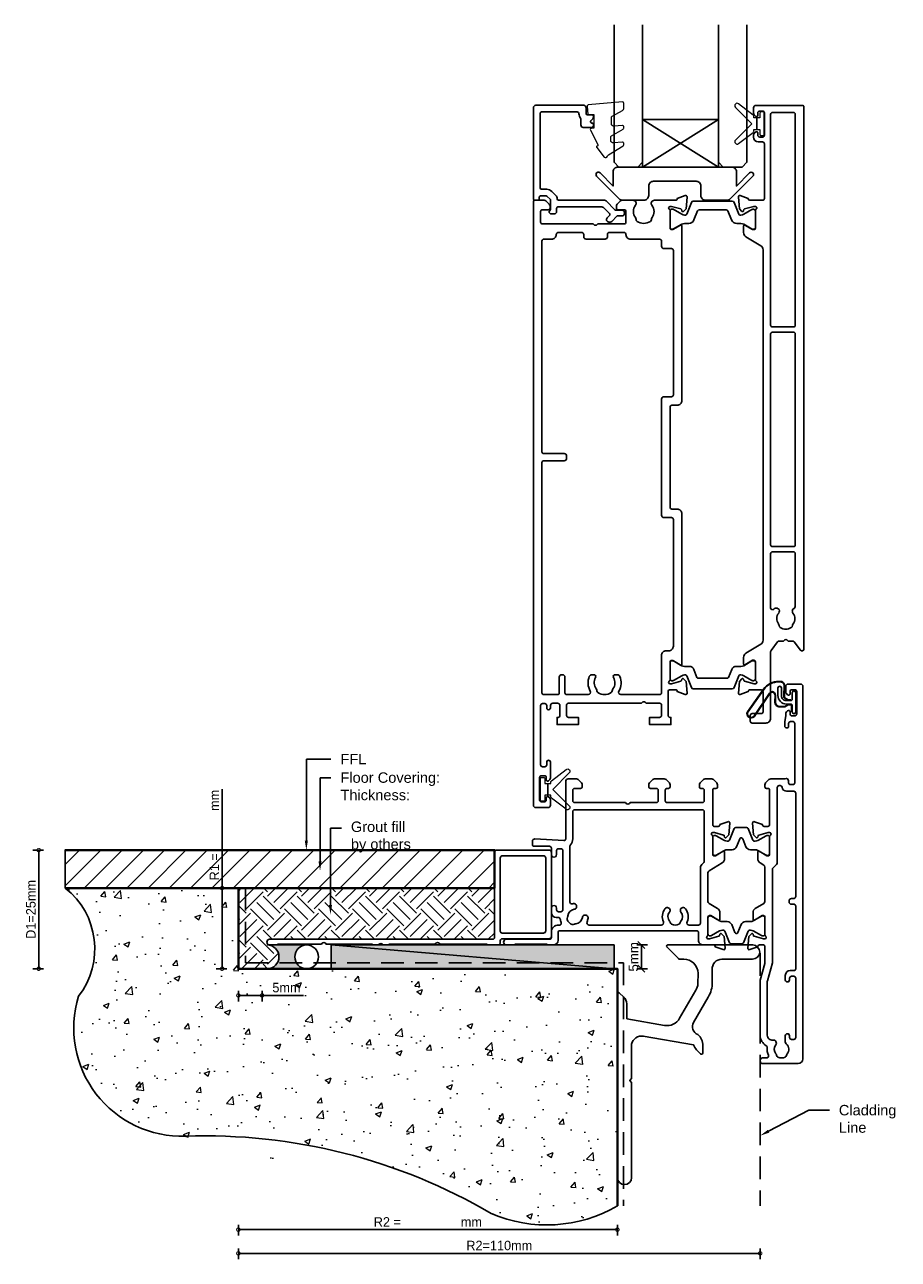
# Model space of a CAD drawing. Header units: millimetres. Extents: x -942 to 1452, y -105 to 165.
# Tile 6 of 12: x 558 to 742, y -95 to 165. Entities that reach past the tile are written whole.
import ezdxf
from ezdxf import colors
from ezdxf.entities.mleader import LeaderData, LeaderLine
from ezdxf.math import Vec2, Vec3

# ---------------------------------------------------------------- set-up
doc = ezdxf.new("R2010")
doc.units = ezdxf.units.MM
doc.linetypes.add('Hidden', pattern=[7.1438, 4.7625, -2.3813])
for name, color, linetype in [('EXTRUSION', 2, 'Continuous'), ('Gaskets', 3, 'Continuous'), ('Glass', 140, 'Continuous'), ('polyamide', 6, 'Continuous')]:
    doc.layers.add(name, color=color, linetype=linetype)
doc.layers.add('Gray', color=8, linetype='Continuous', lineweight=5)
doc.layers.add('UNO-Dark Grey', color=7, linetype='Continuous', lineweight=13, true_color=0x44474e)
doc.layers.add('Viewport', color=7, linetype='Continuous', plot=False)
doc.styles.get("Standard").update_dxf_attribs({"font": 'arial.ttf'})
doc.styles.add('TW - Text', font='arial.ttf', dxfattribs={"height": 2})
doc.styles.add('UNO Text', font='NHaasGroteskTXPro-55Rg.ttf')
doc.dimstyles.new('TotalWindows', dxfattribs={"dimtxt": 2, "dimasz": 1.5, "dimexe": 1.25, "dimexo": 0.625, "dimtad": 1, "dimdec": 1, "dimzin": 9, "dimtxsty": 'TW - Text', "dimblk": 'OBLIQUE', "dimcen": 2.5, "dimadec": 0, "dimazin": 0, "dimtfac": 1, "dimtdec": 1, "dimtmove": 0, "dimatfit": 3, "dimfxl": 1, "dimfxlon": 1, "dimarcsym": 0})
doc.dimstyles.new('UNO', dxfattribs={"dimtxt": 2, "dimasz": 1.5, "dimexe": 1.25, "dimexo": 0.625, "dimtad": 1, "dimdec": 1, "dimzin": 9, "dimtxsty": 'UNO Text', "dimblk": 'DOTSMALL', "dimcen": 2.5, "dimclrd": 256, "dimclre": 256, "dimclrt": 256, "dimadec": 0, "dimazin": 0, "dimtfac": 1, "dimtdec": 1, "dimtmove": 0, "dimatfit": 3, "dimfxl": 1, "dimfxlon": 1, "dimarcsym": 0})

# ---------------------------------------------------------------- blocks, each defined once
blk = doc.blocks.new('_DotSmall')
at = {"color": 0, "linetype": 'ByBlock', "const_width": 0.5}
blk.add_lwpolyline([(-0.0625, 0, 1), (0.0625, 0, 1)], format="xyb", close=True, dxfattribs=at)
blk = doc.blocks.new('*D74')
at = {"lineweight": -2, "transparency": 16777216}
for p, q in [((-84.9, -54), (-84.9, -56.25)), ((-5, -54), (-5, -56.25)), ((-5, -55), (-84.9, -55))]:
    blk.add_line(p, q, dxfattribs=at)
at = {"layer": 'Defpoints', "color": 0, "transparency": 16777216}
for p in [(-84.9, 0), (-5, -50), (-84.9, -55)]:
    blk.add_point(p, dxfattribs=at)
at = {"lineweight": -2, "transparency": 16777216, "xscale": 1.5, "yscale": 1.5, "zscale": 1.5, "rotation": 180}
blk.add_blockref('_DotSmall', (-84.9, -55), dxfattribs=at)
at = {"lineweight": -2, "transparency": 16777216, "xscale": 1.5, "yscale": 1.5, "zscale": 1.5}
blk.add_blockref('_DotSmall', (-5, -55), dxfattribs=at)
at = {"transparency": 16777216, "insert": (-44.95, -53.37), "char_height": 2, "attachment_point": 5, "style": 'UNO Text'}
blk.add_mtext('R2 =                 mm', dxfattribs=at)
blk = doc.blocks.new('WANZ')
at = {"layer": 'EXTRUSION'}
blk.add_lwpolyline([(1.5, 47.5, -0.990885), (1.48, 50.5), (19.36, 50.5, -0.640897), (19.59, 50.09), (17.12, 47.62, -0.213478), (16.91, 47.5), (16.01, 47.5, 0.410606), (13, 44.55), (13.01, 42.33, 0.123543), (13.48, 40.95), (16.88, 35.07, 0.329092), (20.1, 33.56), (27.98, 34.95), (28, 35.01), (28, 38.09, -0.20442), (28.66, 39.51), (29.61, 40.45, -0.617494), (30, 40.24), (30, 1.5, -0.990285), (27, 1.47), (27, 21.47, -0.195072), (27.06, 21.61), (27.4, 21.95), (27.06, 22.29, -0.18634), (27, 22.43), (27, 29.62, 0.390437), (24.54, 31.29), (13.94, 29.42, -0.12059), (12.46, 27.56, -0.683799), (12, 27.7), (12, 29.29, -0.250752), (13.06, 31.61, 0.456015), (13.92, 34.18), (10.84, 39.53, -0.136578), (10, 42.64), (10, 45.32, 0.442134), (8, 47.5), (1.5, 47.5)], format="xyb", dxfattribs=at)
blk = doc.blocks.new('*D75')
at = {"lineweight": -2, "transparency": 16777216}
for p, q in [((-84.9, -59), (-84.9, -61.25)), ((25.1, -59), (25.1, -61.25)), ((25.1, -60), (-84.9, -60))]:
    blk.add_line(p, q, dxfattribs=at)
at = {"layer": 'Defpoints', "color": 0, "transparency": 16777216}
for p in [(-84.9, 0), (25.1, -50), (-84.9, -60)]:
    blk.add_point(p, dxfattribs=at)
at = {"lineweight": -2, "transparency": 16777216, "xscale": 1.5, "yscale": 1.5, "zscale": 1.5, "rotation": 180}
blk.add_blockref('_DotSmall', (-84.9, -60), dxfattribs=at)
at = {"lineweight": -2, "transparency": 16777216, "xscale": 1.5, "yscale": 1.5, "zscale": 1.5}
blk.add_blockref('_DotSmall', (25.1, -60), dxfattribs=at)
at = {"transparency": 16777216, "insert": (-29.9, -58.35), "char_height": 2, "attachment_point": 5, "style": 'UNO Text'}
blk.add_mtext('R2=110mm', dxfattribs=at)
blk = doc.blocks.new('*D92')
at = {"lineweight": -2, "transparency": 16777216}
for p, q in [((-84.9, -4.63), (-84.9, -6.88)), ((-79.9, -4.63), (-79.9, -6.88)), ((-84.9, -5.63), (-79.9, -5.63)), ((-79.9, -5.63), (-71.18, -5.63))]:
    blk.add_line(p, q, dxfattribs=at)
at = {"layer": 'Defpoints', "color": 0, "transparency": 16777216}
for p in [(-84.9, 10.33), (-79.9, 10.33), (-84.9, -5.63)]:
    blk.add_point(p, dxfattribs=at)
at = {"lineweight": -2, "transparency": 16777216, "xscale": 1.5, "yscale": 1.5, "zscale": 1.5, "rotation": 180}
blk.add_blockref('_DotSmall', (-84.9, -5.63), dxfattribs=at)
at = {"lineweight": -2, "transparency": 16777216, "xscale": 1.5, "yscale": 1.5, "zscale": 1.5}
blk.add_blockref('_DotSmall', (-79.9, -5.63), dxfattribs=at)
at = {"transparency": 16777216, "insert": (-74.76, -3.99), "char_height": 2, "attachment_point": 5, "style": 'UNO Text'}
blk.add_mtext('5mm', dxfattribs=at)
blk = doc.blocks.new('*D72')
at = {"lineweight": -2, "transparency": 16777216}
for p, q in [((-125.98, 25), (-128.23, 25)), ((-126.98, 0), (-126.98, 25)), ((-125.98, 0), (-128.23, 0))]:
    blk.add_line(p, q, dxfattribs=at)
at = {"layer": 'Defpoints', "color": 0, "transparency": 16777216}
for p in [(-126.98, 25), (-84.9, 25), (-84.9, 0)]:
    blk.add_point(p, dxfattribs=at)
at = {"lineweight": -2, "transparency": 16777216, "xscale": 1.5, "yscale": 1.5, "zscale": 1.5}
for p, rotation in [((-126.98, 25), 90), ((-126.98, 0), 270)]:
    blk.add_blockref('_DotSmall', p, dxfattribs=dict(at, rotation=rotation))
at = {"transparency": 16777216, "insert": (-128.63, 12.5), "char_height": 2, "attachment_point": 5, "rotation": 90, "style": 'UNO Text'}
blk.add_mtext('D1=25mm', dxfattribs=at)
blk = doc.blocks.new('*D73')
at = {"lineweight": -2, "transparency": 16777216}
for p, q in [((-88.32, 17), (-88.32, 37.81)), ((-87.32, 17), (-89.57, 17)), ((-88.32, 0), (-88.32, 17)), ((-87.32, 0), (-89.57, 0))]:
    blk.add_line(p, q, dxfattribs=at)
at = {"layer": 'Defpoints', "color": 0, "transparency": 16777216}
for p in [(-88.32, 17), (-84.9, 17), (-84.9, 0)]:
    blk.add_point(p, dxfattribs=at)
at = {"lineweight": -2, "transparency": 16777216, "xscale": 1.5, "yscale": 1.5, "zscale": 1.5}
for p, rotation in [((-88.32, 17), 90), ((-88.32, 0), 270)]:
    blk.add_blockref('_DotSmall', p, dxfattribs=dict(at, rotation=rotation))
at = {"transparency": 16777216, "insert": (-89.95, 28.16), "char_height": 2, "attachment_point": 5, "rotation": 90, "style": 'UNO Text'}
blk.add_mtext('R1 =            mm', dxfattribs=at)
blk = doc.blocks.new('_Oblique')
at = {"color": 0, "linetype": 'ByBlock', "lineweight": -2}
blk.add_line((-0.5, -0.5), (0.5, 0.5), dxfattribs=at)
blk = doc.blocks.new('*D76')
at = {"color": 0, "lineweight": -2, "transparency": 16777216}
for p, q in [((-0.93, 5), (1.32, 5)), ((0.07, 0), (0.07, 5)), ((-0.93, 0), (1.32, 0))]:
    blk.add_line(p, q, dxfattribs=at)
at = {"layer": 'Defpoints', "color": 0, "transparency": 16777216}
for p in [(-6, 5), (0.07, 5), (-5, 0)]:
    blk.add_point(p, dxfattribs=at)
at = {"color": 0, "lineweight": -2, "transparency": 16777216, "xscale": 1.5, "yscale": 1.5, "zscale": 1.5}
for p, rotation in [((0.07, 5), 90), ((0.07, 0), 270)]:
    blk.add_blockref('_Oblique', p, dxfattribs=dict(at, rotation=rotation))
at = {"color": 0, "transparency": 16777216, "insert": (-1.58, 2.5), "char_height": 2, "attachment_point": 5, "rotation": 90, "style": 'TW - Text'}
blk.add_mtext('5mm', dxfattribs=at)
blk = doc.blocks.new('421406')
at = {"layer": 'EXTRUSION'}
for points in [[(48.5, 0.2), (48.35, 0.35, 0.414214), (47.64, 0.35), (47.5, 0.2), (37.96, 0.2, 0.198912), (37.75, 0.11), (37.73, 0.09, -0.199024), (37.51, 0), (36.5, 0), (36.35, 0.15, 0.414214), (35.65, 0.15), (35.5, 0), (34.49, 0, -0.19875), (34.27, 0.09), (34.25, 0.11, 0.198912), (34.04, 0.2), (24.5, 0.2), (24.35, 0.35, 0.414214), (23.65, 0.35), (23.5, 0.2), (13.78, 0.2, 0.198912), (13.56, 0.11), (13.54, 0.09, -0.198962), (13.33, 0), (11.3, 0, -0.414208), (10.8, 0.5), (10.8, 0.9, 0.414214), (10.4, 1.3), (0.5, 1.3, -0.414214), (0, 1.8), (0, 19.5, -0.414214), (0.5, 20), (11.5, 20, -0.414214), (12, 19.5), (12, 1.6, 0.414214), (12.4, 1.2), (59.41, 1.2, -0.986364), (59.41, 0), (58, 0, -0.198912), (57.79, 0.09), (57.77, 0.11, 0.198912), (57.55, 0.2)], [(10.8, 2.9), (10.8, 18.3, 0.414214), (10.3, 18.8), (1.7, 18.8, 0.414214), (1.2, 18.3), (1.2, 3, 0.414214), (1.7, 2.5), (10.4, 2.5, 0.414214)]]:
    blk.add_lwpolyline(points, format="xyb", close=True, dxfattribs=at)
blk = doc.blocks.new('422001')
at = {"layer": 'EXTRUSION'}
for points in [[(6.78, 60, -0.198912), (7.15, 59.85), (7.86, 59.15, -0.198912), (8, 58.79), (8, 58.3, -0.414214), (7.7, 58), (7.4, 58, 0.414214), (7, 57.6), (7, 50.4, 0.414214), (7.4, 50), (8.2, 50, 0.414214), (8.5, 50.3), (8.5, 50.36), (10.2, 50.98, -0.548619), (10.6, 50.67), (10.38, 48.2), (9.84, 47.66, -0.57735), (9.51, 47.75), (9.43, 48.03, 0.267949), (9.29, 48.17), (7.3, 48.7), (7, 48.7, 0.767327), (6.85, 48.14, -0.267949), (7, 47.88), (7, 44.1, 0.414214), (7.3, 43.8), (7.61, 43.8), (9.2, 44.77, -0.585524), (9.5, 44.6), (9.5, 43.17, -0.261413), (9.02, 42.32), (8.24, 41.84, 0.261413), (8, 41.42), (8, 34.19, 0.261413), (8.24, 33.76), (10.02, 32.68, -0.261413), (10.5, 31.82), (10.5, 30.4, -0.585524), (10.2, 30.23), (8.61, 31.2), (8.3, 31.2, 0.414214), (8, 30.9), (8, 27.12, -0.267949), (7.85, 26.86, 0.767327), (8, 26.3), (8.3, 26.3), (10.29, 26.83, 0.267949), (10.43, 26.97), (10.51, 27.25, -0.57735), (10.84, 27.34), (11.38, 26.8), (11.6, 24.33, -0.548619), (11.2, 24.02), (9.5, 24.64), (9.5, 24.7, 0.414219), (9.2, 25), (8.3, 25, 0.414214), (8, 24.7), (8, 21.35, 0.065543), (8.03, 21.09), (8.97, 17.61, -0.065544), (9, 17.35), (9, 5.95, -0.272873), (7.71, 3.77, 0.30599), (7.51, 3.37, -0.136374), (7.27, 1.76, 0.543448), (7.63, 1.2), (8.5, 1.2, -0.414081), (9, 0.7), (9, 0.5, -0.414214), (8.5, 0), (1, 0, -0.414213), (0, 1), (0, 79.5, -0.414214), (0.5, 80), (3.1, 80, -0.414214), (3.6, 79.5), (3.6, 78.33, -0.198912), (3.45, 77.98), (3.21, 77.74, -0.668179), (2.7, 77.95), (2.7, 78.4, 0.414214), (2.3, 78.8), (1.7, 78.8, 0.414214), (1.3, 78.4), (1.3, 73.7, 0.414214), (1.7, 73.3), (2.3, 73.3, 0.414214), (2.7, 73.7), (2.7, 74.15, -0.668179), (3.21, 74.36), (3.45, 74.12, -0.198912), (3.6, 73.77), (3.6, 73.33, 0.041311), (3.61, 73.27), (3.79, 72.13, -0.041311), (3.8, 72.07), (3.8, 71.15, -1), (3, 71.15), (3, 71.7, 0.414205), (2.6, 72.1), (2.1, 72.1, 0.414214), (1.7, 71.7), (1.7, 59.2, 0.414214), (2.1, 58.8), (2.6, 58.8, 0.414204), (3, 59.2), (3, 59.6, -0.561532), (3.73, 60.04, 0.119519), (3.91, 60)], [(31.27, 60, -0.198912), (31.62, 59.85), (32.33, 59.15, -0.198912), (32.5, 58.79), (32.5, 58.4, -0.414214), (32.1, 58), (30.9, 58, 0.414214), (30.5, 57.6), (30.5, 55.4, 0.414214), (30.9, 55), (36.4, 55), (36.55, 54.85, 0.414214), (37.25, 54.85), (37.4, 55), (48.1, 55, 0.414214), (48.5, 55.4), (48.5, 57.6, 0.414214), (48.1, 58), (46.9, 58, -0.414178), (46.5, 58.4), (46.5, 58.79, -0.198912), (46.65, 59.15), (47.35, 59.86, -0.198912), (47.72, 60), (49.5, 60, -0.414034), (50, 59.5), (50, 47.39, 0.432642), (50.42, 46.99), (56.48, 47.37, -0.425063), (57, 46.87), (57, 46.1, -0.414214), (56.7, 45.8), (53.4, 45.8, 0.414219), (53, 45.4), (53, 44.05, -1.001256), (51.9, 44.05), (51.9, 44.9, 0.414214), (51.5, 45.3), (51, 45.3, 0.414214), (50.6, 44.9), (50.6, 32.4, 0.414227), (51, 32), (51.5, 32, 0.4142), (51.9, 32.4), (51.9, 32.75, -1.001193), (53, 32.75), (53, 31.8, -0.414213), (52, 30.8), (51.58, 30.8, 0.388298), (51.15, 30.47, -0.058101), (50.95, 29.76, 0.536858), (51.31, 29.2), (51.5, 29.2, -0.414214), (53, 27.7), (53, 26.6, 0.414214), (53.4, 26.2), (62.5, 26.2, -1), (62.5, 25), (60.98, 25, -0.198942), (60.77, 25.09), (60.74, 25.11, 0.198912), (60.53, 25.2), (54.15, 25.2, 0.198686), (53.93, 25.11), (53.91, 25.09, -0.199021), (53.7, 25), (52.6, 25, -0.413968), (51.6, 26), (51.6, 27.6, 0.414214), (51.2, 28), (22.4, 28, 0.414214), (22, 27.6), (22, 26, -0.414214), (21, 25), (18.8, 25, 0.359508), (18.51, 24.76), (18.5, 24.64), (16.8, 24.02, -0.548619), (16.4, 24.33), (16.62, 26.8), (17.16, 27.34, -0.57735), (17.49, 27.25), (17.57, 26.98, 0.267949), (17.71, 26.83), (19.66, 26.31, 0.065543), (19.74, 26.3), (20, 26.3, 0.767342), (20.15, 26.86, -0.267949), (20, 27.12), (20, 30.9, 0.414214), (19.7, 31.2), (19.39, 31.2), (17.8, 30.23, -0.585524), (17.5, 30.4), (17.5, 31.82, -0.261413), (17.98, 32.68), (19.76, 33.77, 0.261413), (20, 34.19), (20, 40.2, 0.261413), (19.76, 40.62), (16.98, 42.32, -0.261413), (16.5, 43.17), (16.5, 44.6, -0.585524), (16.8, 44.77), (18.39, 43.8), (18.7, 43.8, 0.414214), (19, 44.1), (19, 47.88, -0.267949), (19.15, 48.14, 0.767342), (19, 48.7), (18.74, 48.7, 0.065543), (18.66, 48.69), (16.71, 48.17, 0.267949), (16.57, 48.03), (16.49, 47.75, -0.57735), (16.16, 47.66), (15.62, 48.2), (15.4, 50.67, -0.548619), (15.8, 50.98), (17.5, 50.36), (17.5, 50.3, 0.414222), (17.8, 50), (18.7, 50, 0.414214), (19, 50.3), (19, 57.6, 0.414214), (18.6, 58), (18.3, 58, -0.414214), (18, 58.3), (18, 58.79, -0.198912), (18.14, 59.15), (18.85, 59.85, -0.198912), (19.22, 60), (20.58, 60, -0.198912), (20.95, 59.85), (21.66, 59.15, -0.198912), (21.8, 58.79), (21.8, 58.3, -0.414214), (21.5, 58), (21.2, 58, 0.414214), (20.8, 57.6), (20.8, 55.4, 0.414213), (21.2, 55), (28.6, 55, 0.414213), (29, 55.4), (29, 57.6, 0.414214), (28.6, 58), (28.3, 58, -0.414214), (28, 58.3), (28, 58.79, -0.198912), (28.14, 59.15), (28.85, 59.85, -0.198912), (29.22, 60)], [(4.79, 58.6), (5, 58.6, -0.414214), (5.4, 58.2), (5.4, 42.34, 0.198912), (5.55, 41.99), (6.28, 41.25, -0.198912), (6.4, 40.97), (6.4, 21.52, 0.065543), (6.43, 21.27), (7.47, 17.41, -0.065543), (7.5, 17.16), (7.5, 5.96, -0.462873), (6.34, 4.97, 0.679284), (5.72, 3.93, -0.347366), (5.68, 2.03, 0.12305), (5.54, 1.72, -0.239134), (5.26, 1.37, -0.221125), (3.74, 1.37, -0.239134), (3.46, 1.72, 0.12305), (3.32, 2.03, -0.411847), (3.49, 4.15, 0.219162), (3.7, 4.61), (3.7, 5.85, 1.000011), (2.8, 5.85), (2.8, 5.5, -0.414221), (2.4, 5.1), (1.9, 5.1, -0.414212), (1.5, 5.5), (1.5, 18, -0.414203), (1.9, 18.4), (2.4, 18.4, -0.414214), (2.8, 18), (2.8, 17.65, 1.000011), (3.7, 17.65), (3.7, 18.6, 0.414202), (2.7, 19.6), (1.9, 19.6, -0.414215), (1.5, 20), (1.5, 33.2, -0.414214), (1.9, 33.6), (2.4, 33.6, 0.414214), (2.9, 34.1), (2.9, 34.3, 0.414214), (2.4, 34.8), (1.9, 34.8, -0.414213), (1.5, 35.2), (1.5, 57, -0.414214), (1.9, 57.4), (3.4, 57.4, 0.372831), (4.39, 58.26, -0.372831)], [(21.6, 29.6), (21.6, 41.29, 0.261412), (21.12, 42.14), (20.99, 42.22, -0.261412), (20.8, 42.56), (20.8, 53.1, -0.414214), (21.2, 53.5), (48.1, 53.5, -0.414214), (48.5, 53.1), (48.5, 47.39, 0.186882), (49, 46.11, -0.186882), (49.1, 45.84), (49.1, 34.05, -0.482032), (48.61, 33.66, 0.023574), (48.36, 33.71, 1.000832), (48.2, 32.52, -0.348271), (49.52, 31.15, 0.12305), (49.64, 30.83, -0.239134), (49.69, 30.38, -0.221428), (48.62, 29.31, -0.239134), (48.17, 29.37, 0.12305), (47.85, 29.48, -0.348271), (46.48, 30.8, 1.000832), (45.29, 30.64, 0.070859), (45.5, 29.9, -0.541562), (45.04, 29.2), (29.87, 29.2, -0.535561), (29.41, 29.89, 0.264849), (29.07, 32.65, 1.013157), (28.12, 31.92, -0.355258), (28.09, 30.03, 0.12969), (27.94, 29.72, -0.246054), (27.66, 29.36, -0.214281), (26.15, 29.36, -0.246054), (25.87, 29.72, 0.12969), (25.72, 30.03, -0.355258), (25.69, 31.92, 1.012141), (24.74, 32.65, 0.264849), (24.4, 29.89, -0.53556), (23.94, 29.2), (22, 29.2, -0.414213)]]:
    blk.add_lwpolyline(points, format="xyb", close=True, dxfattribs=at)
at = {"layer": 'polyamide'}
for points in [[(7.55, 48.08), (7.4, 48.08, 0.414214), (7, 47.68), (7, 44.28, 0.414214), (7.4, 43.88), (7.55, 43.88, 0.131652), (7.75, 43.94), (9.46, 44.92, -0.131652), (10.06, 45.08), (11.07, 45.08, 0.305731), (12, 45.71), (12.68, 47.4, -0.305731), (12.95, 47.58), (13.05, 47.58, -0.305731), (13.32, 47.4), (14, 45.71, 0.305731), (14.93, 45.08), (15.94, 45.08, -0.131652), (16.54, 44.92), (18.25, 43.94, 0.131652), (18.45, 43.88), (18.6, 43.88, 0.414214), (19, 44.28), (19, 47.68, 0.414214), (18.6, 48.08), (18.45, 48.08, 0.131652), (18.25, 48.03), (16.54, 47.05, -0.131652), (15.94, 46.88), (15.76, 46.88, -0.305731), (15.48, 47.07), (14.49, 49.53, 0.305731), (14.12, 49.78), (14.12, 49.78), (11.88, 49.78, 0.305731), (11.51, 49.53), (10.52, 47.07, -0.305731), (10.24, 46.88), (10.06, 46.88, -0.131652), (9.46, 47.05), (7.75, 48.03, 0.131652)], [(8.55, 26.92), (8.4, 26.92, -0.414214), (8, 27.32), (8, 30.72, -0.414214), (8.4, 31.12), (8.55, 31.12, -0.131652), (8.75, 31.06), (10.46, 30.08, 0.131652), (11.06, 29.92), (12.07, 29.92, -0.305731), (13, 29.29), (13.68, 27.6, 0.305731), (13.95, 27.42), (14.05, 27.42, 0.305731), (14.32, 27.6), (15, 29.29, -0.305731), (15.93, 29.92), (16.94, 29.92, 0.131652), (17.54, 30.08), (19.25, 31.06, -0.131652), (19.45, 31.12), (19.6, 31.12, -0.414214), (20, 30.72), (20, 27.32, -0.414214), (19.6, 26.92), (19.45, 26.92, -0.131652), (19.25, 26.97), (17.54, 27.96, 0.131652), (16.94, 28.12), (16.76, 28.12, 0.305731), (16.48, 27.93), (15.49, 25.47, -0.305731), (15.12, 25.22), (15.12, 25.22), (12.88, 25.22, -0.305731), (12.51, 25.47), (11.52, 27.93, 0.305731), (11.24, 28.12), (11.06, 28.12, 0.131652), (10.46, 27.96), (8.75, 26.97, -0.131652)]]:
    blk.add_lwpolyline(points, format="xyb", close=True, dxfattribs=at)
blk = doc.blocks.new('QL48800')
at = {"layer": 'Gaskets', "color": 4}
for points in [[(-1.01, -0.51), (-1.47, -0.51, 0.131652), (-1.59, -0.54), (-2.27, -0.93, 0.267949), (-2.4, -1.15), (-2.37, -3.74, -0.330082), (-3.25, -4.42), (-3.54, -4.42, -0.242084), (-6.8, -2.75), (-10.2, 2.02, -0.840847), (-8.77, 3.05), (-5.44, -1.86, 0.252571), (-4.92, -2.15), (-4.92, -2.15, 0.376647), (-4.36, -1.52), (-4.39, -0.03, -0.414214), (-3.39, 0.97), (-2.4, 0.97, -0.131652), (-2.27, 0.93), (-1.59, 0.54, 0.131652), (-1.47, 0.51), (-1.01, 0.51, 0.414214), (-0.88, 0.63), (-0.88, 2.02)], [(-1.11, -0.41), (-1.47, -0.41, 0.131652), (-1.64, -0.45), (-2.32, -0.85, 0.268481), (-2.5, -1.15), (-2.47, -3.72, -0.325102), (-3.25, -4.32), (-3.54, -4.32, -0.242084), (-6.71, -2.69), (-10.12, 2.07, -0.831226), (-8.85, 2.99), (-5.53, -1.92, 0.254578), (-4.91, -2.25, 0.379612), (-4.26, -1.51), (-4.29, -0.03, -0.413856), (-3.39, 0.87), (-2.4, 0.87, -0.131652), (-2.32, 0.85), (-1.64, 0.45, 0.131652), (-1.47, 0.41), (-1.01, 0.41, 0.414214), (-0.78, 0.63), (-0.78, 1.92)]]:
    blk.add_lwpolyline(points, format="xyb", dxfattribs=at)
blk.add_lwpolyline([(0, 2.02), (0, -2.02, -1), (-0.76, -2.02), (-0.76, -0.63, 0.414214), (-1.01, -0.38), (-2, -0.38, 0.414214), (-3, -1.38), (-3, -3.02, -1), (-3.76, -3.02), (-3.76, -1.42, -0.414214), (-1.96, 0.38), (-1.01, 0.38, 0.414214), (-0.76, 0.63), (-0.76, 2.02, -1)], format="xyb", close=True, dxfattribs=at)
blk = doc.blocks.new('BACKSEAL1.5')
at = {"layer": 'Gray'}
for points in [[(-0.35, -2.9), (0.3, -2.9), (0.3, -1.65), (0.3, -0.4), (-0.35, -0.4), (-0.35, -0.02, 0.233448), (-0.45, 0.18), (-3.55, 2.55, 0.936585), (-4.2, 1.8), (-0.75, -1.65), (-4.2, -5.1, 0.936585), (-3.55, -5.85), (-0.45, -3.48, 0.233448), (-0.35, -3.28)], [(1.6, 0.85), (1.2, 0.85, 0.414214), (0.95, 0.6), (0.95, -0.4), (0.3, -0.4), (0.3, -1.65), (0.3, -2.9), (0.95, -2.9), (0.95, -3.9, 0.414214), (1.2, -4.15), (1.6, -4.15, 0.414214), (1.85, -3.9), (1.85, -1.65), (1.85, 0.6, 0.414214)]]:
    blk.add_lwpolyline(points, format="xyb", close=True, dxfattribs=at)
blk = doc.blocks.new('*U11')
at = {"layer": 'Glass'}
for p, q in [((-8, 0), (8, 10)), ((-8, 10), (8, 0))]:
    blk.add_line(p, q, dxfattribs=at)
for points in [[(-14, 30), (-14, 1), (-13, 0), (-9, 0), (-8, 1), (-8, 30)], [(8, 30), (8, 1), (9, 0), (13, 0), (14, 1), (14, 30)]]:
    blk.add_lwpolyline(points, dxfattribs=at)
blk.add_lwpolyline([(-8, 0), (8, 0), (8, 10), (-8, 10)], close=True, dxfattribs=at)
blk = doc.blocks.new('Glass Block')
blk.add_lwpolyline([(-10.5, 3), (-10.5, 1, 0.414214), (-9.5, 0), (-5, 0, 0.198912), (-4.29, 0.29), (0.47, 5.05, 1), (-0.24, 5.76), (-3, 3), (-3, 6, 0.414214), (-4, 7), (-28, 7, 0.414214), (-29, 6), (-29, 3), (-31.76, 5.76, 1), (-32.47, 5.05), (-27.71, 0.29, 0.198912), (-27, 0), (-22.5, 0, 0.414214), (-21.5, 1), (-21.5, 3, -0.414214), (-20.5, 4), (-11.5, 4, -0.414214)], format="xyb", close=True)
blk = doc.blocks.new('421802')
at = {"layer": 'EXTRUSION'}
blk.add_lwpolyline([(9.2, 23.15, -0.400098), (9.6, 22.76, 0.145125), (9.92, 21.85, -0.157511), (10, 21.62), (10, 20.4, 0.414214), (10.5, 19.9), (12.35, 19.9, 0.414214), (12.65, 20.2), (12.65, 20.5, 0.414214), (12.35, 20.8), (12.32, 20.8, -0.668179), (12.11, 21.31), (12.5, 21.7, 0.198912), (12.65, 22.05), (12.65, 22.25, 0.414214), (12.35, 22.55), (11.4, 22.55, -0.414214), (11.1, 22.85), (11.1, 24.05, 0.414214), (10.6, 24.55), (0.5, 24.55, 0.414214), (0, 24.05), (0, 4.85, 0.414214), (0.3, 4.55), (0.9, 4.55, 0.414214), (1.2, 4.85), (1.2, 5.15, -0.414214), (1.5, 5.45), (2.7, 5.45, -0.198912), (2.91, 5.36), (3.51, 4.76, -0.198912), (3.6, 4.55), (3.6, 2.59, -0.267785), (3.45, 2.33, 0.492955), (3.39, 1.86), (3.45, 1.79, 0.198912), (3.8, 1.65), (4.4, 1.65, 0.414214), (4.9, 2.15), (4.9, 2.85, -0.414214), (5.2, 3.15), (14.4, 3.15, -0.19891), (14.75, 3), (16.03, 1.72, -0.414214), (16.03, 1.3), (15.53, 0.8, 0.668179), (15.88, -0.05), (16.17, -0.05, 0.198912), (16.52, 0.09), (17.59, 1.16, -0.198912), (17.8, 1.25), (18.7, 1.25, 0.414214), (19.2, 1.75), (19.2, 1.95, 0.414214), (18.7, 2.45), (17.4, 2.45, -0.198912), (17.19, 2.53), (15.33, 4.4, 0.198912), (14.98, 4.55), (5.3, 4.55, -0.414213), (5, 4.85), (5, 5.06, 0.198839), (4.85, 5.41), (3.86, 6.41, 0.198912), (2.8, 6.85), (1.7, 6.85, -0.414204), (1.4, 7.15), (1.4, 22.85, -0.414223), (1.7, 23.15)], format="xyb", close=True, dxfattribs=at)
blk = doc.blocks.new('522202')
at = {"layer": 'EXTRUSION'}
for points in [[(50, 18.8, -0.414214), (49, 17.8), (46.1, 17.8, -0.414214), (45.7, 18.2), (45.7, 19.4, -0.414214), (46.1, 19.8), (48, 19.8, 0.414214), (48.4, 20.2), (48.4, 24.4, 0.414214), (48, 24.8), (45.6, 24.8, 0.414214), (45.3, 24.5), (45.3, 24.44), (43.6, 23.82, -0.548619), (43.2, 24.13), (43.42, 26.6), (43.96, 27.14, -0.57735), (44.29, 27.05), (44.37, 26.77, 0.267949), (44.51, 26.63), (46.5, 26.1), (46.8, 26.1, 0.767327), (46.95, 26.66, -0.267949), (46.8, 26.92), (46.8, 30.73, 0.414214), (46.5, 31.03), (46.19, 31.03), (44.6, 30.06, -0.585524), (44.3, 30.23), (44.3, 31.65, -0.261413), (44.78, 32.51), (47.92, 34.42, 0.261413), (48.4, 35.28), (48.4, 117.55, 0.261413), (47.92, 118.4), (44.78, 120.32, -0.261413), (44.3, 121.18), (44.3, 122.6, -0.585524), (44.6, 122.77), (46.19, 121.8), (46.5, 121.8, 0.414214), (46.8, 122.1), (46.8, 125.88, -0.267949), (46.95, 126.14, 0.76731), (46.8, 126.7), (46.54, 126.7, 0.065543), (46.46, 126.69), (44.51, 126.17, 0.267949), (44.37, 126.03), (44.29, 125.75, -0.57735), (43.96, 125.66), (43.42, 126.2), (43.2, 128.67, -0.548619), (43.6, 128.98), (45.3, 128.36), (45.3, 128.3, 0.414204), (45.6, 128), (48.3, 128, 0.414213), (48.7, 128.4), (48.7, 139.9, 0.414214), (48.3, 140.3), (47.4, 140.3, -0.41404), (46.4, 141.3), (46.4, 141.77, -0.198912), (46.54, 142.12), (46.79, 142.36, -0.198912), (47, 142.45), (47, 142.45, -0.414214), (47.3, 142.15), (47.3, 141.7, 0.413403), (47.7, 141.3), (48.3, 141.3, 0.414214), (48.7, 141.7), (48.7, 146.4, 0.414214), (48.3, 146.8), (47.7, 146.8, 0.414214), (47.3, 146.4), (47.3, 145.95, -0.414214), (47, 145.65), (47, 145.65, -0.198912), (46.79, 145.74), (46.54, 145.98, -0.198912), (46.4, 146.33), (46.4, 147.5, -0.414214), (46.9, 148), (56.7, 148, -0.414214), (57, 147.7), (57, 33.39, -0.717885), (56.28, 33.15), (54.95, 34.9, 0.234069), (54.55, 35.1), (53.69, 35.1), (53.55, 35.24, 0.414214), (52.85, 35.24), (52.71, 35.1), (51.85, 35.1, 0.234069), (51.45, 34.9), (50.1, 33.13, 0.164222), (50, 32.83)], [(54.8, 101.3), (50.4, 101.3, -0.414214), (50, 101.7), (50, 146.1, -0.414214), (50.4, 146.5), (54.8, 146.5, -0.414214), (55.2, 146.1), (55.2, 101.7, -0.414213)], [(3.6, 9.6, 0.8902), (2.8, 9.6), (2.8, 9, -0.414069), (2.4, 8.6), (1.9, 8.6, -0.414212), (1.5, 9), (1.5, 21.5, -0.414212), (1.9, 21.9), (2.4, 21.9, -0.414207), (2.8, 21.5), (2.8, 21, 1.002883), (3.6, 21), (3.6, 21.5, -0.414189), (4.1, 22), (5.1, 22, -0.414214), (5.6, 21.5), (5.6, 19.4, -0.414214), (5.2, 19), (5, 19), (5, 17.5), (9.5, 17.5), (9.5, 19), (7.4, 19, -0.414214), (7, 19.4), (7, 21.6, -0.414214), (7.4, 22), (22.76, 22), (22.9, 22.14, -0.414214), (23.6, 22.14), (23.74, 22), (26.6, 22, -0.414214), (27, 21.6), (27, 19.4, -0.414214), (26.6, 19), (24.5, 19), (24.5, 17.5), (29, 17.5), (29, 19), (28.8, 19, -0.414214), (28.4, 19.4), (28.4, 24.5, -0.414213), (28.7, 24.8), (30, 24.8, -0.414214), (30.3, 24.5), (30.3, 24.44), (32, 23.82, 0.548619), (32.4, 24.13), (32.18, 26.6), (31.64, 27.14, 0.57735), (31.31, 27.05), (31.23, 26.78, -0.267949), (31.09, 26.63), (29.1, 26.1), (28.8, 26.1, -0.767327), (28.65, 26.66, 0.267949), (28.8, 26.92), (28.8, 30.7, -0.414214), (29.1, 31), (29.41, 31), (31, 30.03, 0.585524), (31.3, 30.2), (31.3, 61.9, 0.414214), (30.3, 62.9), (29.2, 62.9, -0.414214), (28.8, 63.3), (28.8, 84.4, -0.414214), (29.2, 84.8), (30.3, 84.8, 0.414214), (31.3, 85.8), (31.3, 122.6, 0.585524), (31, 122.77), (29.41, 121.8), (29.1, 121.8, -0.414214), (28.8, 122.1), (28.8, 125.88, 0.267949), (28.65, 126.14, -0.767327), (28.8, 126.7), (29.1, 126.7), (31.09, 126.17, -0.267949), (31.23, 126.03), (31.31, 125.75, 0.57735), (31.64, 125.66), (32.18, 126.2), (32.4, 128.67, 0.548619), (32, 128.98), (30.3, 128.36), (30.3, 128.3, -0.414214), (30, 128), (25.49, 128, 0.635387), (24.99, 126.93, -0.331343), (25.01, 124.33, 0.14918), (24.87, 123.94, -0.237824), (24.65, 123.55, -0.306676), (21.85, 123.55, -0.237824), (21.63, 123.94, 0.14918), (21.49, 124.33, -0.331343), (21.51, 126.93, 0.635387), (21.01, 128), (18.71, 128, 0.198912), (18.35, 127.85), (17.65, 127.15, 0.198912), (17.5, 126.79), (17.5, 126.3, 0.414214), (17.8, 126), (19.1, 126, -0.414214), (19.5, 125.6), (19.5, 123.4, -0.414214), (19.1, 123), (13.59, 123), (13.45, 122.86, -0.414214), (12.75, 122.86), (12.61, 123), (1.9, 123, -0.414214), (1.5, 123.4), (1.5, 125.6, -0.414214), (1.9, 126), (3.2, 126, 0.414214), (3.5, 126.3), (3.5, 126.79, 0.198912), (3.35, 127.15), (2.65, 127.85, 0.198912), (2.29, 128), (0.3, 128, 0.414214), (0, 127.7), (0, 0.5, 0.414214), (0.5, 0), (3.1, 0, 0.414219), (3.6, 0.5), (3.6, 1.67, 0.198912), (3.45, 2.02), (3.21, 2.26, 0.668195), (2.7, 2.05), (2.7, 1.6, -0.41422), (2.3, 1.2), (1.7, 1.2, -0.414213), (1.3, 1.6), (1.3, 6.3, -0.414214), (1.7, 6.7), (2.3, 6.7, -0.41423), (2.7, 6.3), (2.7, 5.85, 0.668179), (3.21, 5.64), (3.45, 5.88, 0.198912), (3.6, 6.23)], [(15.6, 120.8), (15.6, 120.3, -0.414214), (15.1, 119.8), (11.1, 119.8, -0.414214), (10.6, 120.3), (10.6, 120.8, 0.414214), (10.2, 121.2), (5.2, 121.2, 0.414214), (4.8, 120.8, -0.414214), (3.8, 119.8), (2.2, 119.8, 0.414214), (1.8, 119.4), (1.8, 75, 0.414214), (2.2, 74.6), (6.5, 74.6, -0.414214), (7, 74.1), (7, 73.6, -0.414214), (6.5, 73.1), (2.2, 73.1, 0.414214), (1.8, 72.7), (1.8, 24.2, 0.414213), (2.2, 23.8), (5.05, 23.8, 0.414214), (5.45, 24.2), (5.45, 27.5, -0.414214), (5.95, 28), (6.15, 28, -0.414214), (6.65, 27.5), (6.65, 24.2, 0.414213), (7.05, 23.8), (11.56, 23.8, 0.578264), (11.99, 24.55, -0.233688), (11.78, 27.63, -0.303556), (12.34, 28), (12.77, 28, -0.578861), (13.12, 27.4, 0.29901), (13.24, 25.01, -0.14918), (13.38, 24.62, 0.237824), (13.6, 24.23, 0.306676), (16.4, 24.23, 0.237824), (16.62, 24.62, -0.14918), (16.76, 25.01, 0.299008), (16.88, 27.4, -0.57886), (17.23, 28), (17.66, 28, -0.303556), (18.22, 27.63, -0.233688), (18.01, 24.55, 0.578264), (18.44, 23.8), (26.6, 23.8, 0.414214), (27, 24.2), (27, 32.03, -0.414214), (28, 33.03), (28.5, 33.03, 0.414214), (29.5, 34.03), (29.5, 60.7, 0.414214), (29.1, 61.1), (27.5, 61.1, -0.414214), (27, 61.6), (27, 86.1, -0.414214), (27.5, 86.6), (29.1, 86.6, 0.414214), (29.5, 87), (29.5, 117.4, 0.414214), (29.1, 117.8), (27.5, 117.8, -0.414214), (27, 118.3), (27, 119.4, 0.414214), (26.6, 119.8), (20.5, 119.8, -0.414214), (19.5, 120.8, 0.414214), (19.1, 121.2), (16, 121.2, 0.414214)], [(55.2, 99.8), (55.2, 55.4, -0.414213), (54.8, 55), (50.4, 55, -0.414214), (50, 55.4), (50, 99.8, -0.414214), (50.4, 100.2), (54.8, 100.2, -0.414214)], [(55.2, 53.5), (55.2, 42.35, -0.299503), (54.96, 41.98, 0.502765), (54.72, 40.96, -0.330962), (54.73, 38.7, 0.14398), (54.6, 38.34, -0.245791), (54.35, 37.92, -0.280014), (52.05, 37.92, -0.245791), (51.8, 38.34, 0.14398), (51.67, 38.7, -0.336408), (51.71, 41, 0.979954), (50.7, 41.83, -0.696704), (50, 42.09), (50, 53.5, -0.414216), (50.4, 53.9), (54.8, 53.9, -0.414214)]]:
    blk.add_lwpolyline(points, format="xyb", close=True, dxfattribs=at)
at = {"layer": 'polyamide'}
for points in [[(42.29, 127.54, 0.305731), (41.92, 127.79), (33.68, 127.79, 0.305731), (33.31, 127.54), (32.32, 125.07, -0.305731), (32.04, 124.89), (31.86, 124.89, -0.131652), (31.26, 125.05), (29.46, 126.09), (29.1, 126.09, 0.414214), (28.8, 125.79), (28.8, 122.29, 0.414214), (29.2, 121.89), (29.35, 121.89, 0.131652), (29.55, 121.94), (31.26, 122.93, -0.131652), (31.86, 123.09), (32.73, 123.09, 0.305731), (33.85, 123.84), (34.61, 125.74, -0.305731), (34.98, 125.99), (40.62, 125.99, -0.305731), (40.99, 125.74), (41.75, 123.84, 0.305731), (42.87, 123.09), (43.74, 123.09, -0.131652), (44.34, 122.93), (46.14, 121.89), (46.5, 121.89, 0.414214), (46.8, 122.19), (46.8, 125.69, 0.414214), (46.4, 126.09), (46.25, 126.09, 0.131652), (46.05, 126.03), (44.34, 125.05, -0.131652), (43.74, 124.89), (43.56, 124.89, -0.305731), (43.28, 125.07)], [(29.35, 26.74), (29.2, 26.74, -0.414214), (28.8, 27.14), (28.8, 30.54, -0.414214), (29.2, 30.94), (29.35, 30.94, -0.131652), (29.55, 30.89), (31.26, 29.9, 0.131652), (31.86, 29.74), (32.87, 29.74, -0.305731), (33.8, 29.12), (34.48, 27.43, 0.305731), (34.75, 27.24), (40.85, 27.24, 0.305731), (41.12, 27.43), (41.8, 29.12, -0.305731), (42.73, 29.74), (43.74, 29.74, 0.131652), (44.34, 29.9), (46.05, 30.89, -0.131652), (46.25, 30.94), (46.4, 30.94, -0.414214), (46.8, 30.54), (46.8, 27.14, -0.414214), (46.4, 26.74), (46.25, 26.74, -0.131652), (46.05, 26.8), (44.34, 27.78, 0.131652), (43.74, 27.94), (43.56, 27.94, 0.305731), (43.28, 27.75), (42.29, 25.29, -0.305731), (41.92, 25.04), (41.92, 25.04), (33.68, 25.04, -0.305731), (33.31, 25.29), (32.32, 27.75, 0.305731), (32.04, 27.94), (31.86, 27.94, 0.131652), (31.26, 27.78), (29.55, 26.8, -0.131652)]]:
    blk.add_lwpolyline(points, format="xyb", close=True, dxfattribs=at)
blk = doc.blocks.new('*U71')
at = {"lineweight": 5, "true_color": 0x636466}
h = blk.add_hatch(dxfattribs=at)
h.set_pattern_fill('ANSI31', color=251)
h.set_pattern_definition([(45, (-58.437, 36.17), (-2.24506, 2.24506), [])])
h.paths.add_polyline_path([(-121.43, 17), (-30.9, 17), (-30.9, 25), (-121.43, 25)])
at = {"lineweight": 5, "true_color": 0x939598}
h = blk.add_hatch(dxfattribs=at)
h.set_pattern_fill('AR-CONC', color=252, scale=0.07)
h.set_pattern_definition([(50, (-63.437, 36.87), (12.7529, -1.1157), [1.3335, -14.6685]), (355, (-63.437, 36.87), (-2.467, 13.374), [1.0668, -11.7348]), (100.451, (-62.374, 36.777), (10.2859, 12.2582), [1.1333, -12.4663]), (46.184, (-63.437, 40.426), (18.9755, -2.943), [2.0002, -22.0027]), (96.636, (-61.856, 40.18), (16.6183, 17.3198), [1.7, -18.6995]), (351.184, (-63.437, 40.426), (16.6183, 17.32), [1.6002, -17.6022]), (21, (-61.659, 39.537), (10.613, -7.1586), [1.3335, -14.6685]), (326, (-61.659, 39.537), (4.3261, 12.8932), [1.0668, -11.7348]), (71.451, (-60.775, 38.94), (14.9391, 5.7346), [1.1333, -12.4663]), (37.5, (-63.437, 36.87), (0.2162, 5.91885), [0, -11.59256, 0, -11.9126, 0, -11.77925]), (7.5, (-63.437, 36.87), (4.67738, 7.01264), [0, -6.79196, 0, -11.32586, 0, -4.48945]), (327.5, (-67.402, 36.87), (9.49134, -0.40101), [0, -4.445, 0, -13.8684, 0, -18.4023]), (317.5, (-69.18, 36.87), (10.36904, 1.77985), [0, -5.7785, 0, -9.21004, 0, -13.0683])])
edge = h.paths.add_edge_path()
edge.add_line((-5, 0), (-84.9, 0))
edge.add_line((-84.9, 0), (-84.9, 17))
edge.add_line((-84.9, 17), (-121.43, 17))
edge.add_arc((-131.43, 4.17), 16.27, -37.8736, 52.0556, ccw=False)
edge.add_arc((-96.79, -12.52), 22.8, 162.9281, 271.8324)
edge.add_arc((-91.91, -154.7), 119.47, 59.6816, 91.9893, ccw=False)
edge.add_arc((-19.86, -24.43), 29.58, 246.6053, 300.1651)
edge.add_line((-5, -50), (-5, 0))
at = {"layer": 'EXTRUSION'}
blk.add_hatch(color=8, dxfattribs=at).paths.add_polyline_path([(-71.17, 0), (-70.51, 0), (-71.16, 0.09), (-71.88, 0.43), (-72.31, 0.77), (-72.67, 1.25), (-72.92, 1.85), (-73.01, 2.5), (-72.92, 3.15), (-72.67, 3.75), (-72.28, 4.27), (-71.76, 4.67), (-71.16, 4.91), (-70.51, 5), (-78.84, 5), (-78.19, 4.91), (-77.59, 4.67), (-77.07, 4.27), (-76.68, 3.75), (-76.43, 3.15), (-76.34, 2.5), (-76.43, 1.85), (-76.68, 1.25), (-77.07, 0.73), (-77.59, 0.33), (-78.19, 0.09), (-78.84, 0), (-71.76, 0)], flags=0)
blk.add_hatch(color=33, dxfattribs=at).paths.add_polyline_path([(-5.7, 0), (-5.7, 5), (-65.36, 5), (-65.36, 0)])
for p, q in [((-70.51, 5), (-78.84, 5)), ((-5.7, 0), (-65.36, 5)), ((-78.84, 0), (-70.51, 0))]:
    blk.add_line(p, q, dxfattribs=at)
at = {"layer": 'EXTRUSION', "linetype": 'Hidden'}
blk.add_line((25.1, 3.29), (25.1, -50), dxfattribs=at)
at = {"layer": 'EXTRUSION', "lineweight": 40}
for points in [[(-121.43, 17), (-30.9, 17), (-30.9, 25), (-121.43, 25)], [(-5, -50), (-5, 0), (-84.9, 0), (-84.9, 17)]]:
    blk.add_lwpolyline(points, dxfattribs=at)
at = {"layer": 'EXTRUSION', "linetype": 'Hidden'}
blk.add_lwpolyline([(-83.37, 17), (-83.37, 1.26), (-3.7, 1.26), (-3.7, -50)], dxfattribs=at)
at = {"layer": 'EXTRUSION'}
blk.add_lwpolyline([(-5.7, 0), (-5.7, 5), (-65.36, 5), (-65.36, 0)], close=True, dxfattribs=at)
for centre, start, end in [((-78.84, 2.5), 270, 90), ((-70.51, 2.5), 0, 180), ((-70.51, 2.5), 180, 0)]:
    blk.add_arc(centre, 2.5, start, end, dxfattribs=at)
at = {"layer": 'Viewport'}
blk.add_lwpolyline([(-121.43, 17), (-30.9, 17), (-30.9, 25), (-121.43, 25)], close=True, dxfattribs=at)
blk.add_lwpolyline([(-5, 0), (-84.9, 0), (-84.9, 17), (-121.43, 17, -0.413852), (-118.59, -5.82, 0.514505), (-96.06, -35.31, -0.14191), (-31.61, -51.57, 0.238048), (-5, -50)], format="xyb", close=True, dxfattribs=at)
at = {"xscale": -1}
blk.add_blockref('WANZ', (25, -45.5), dxfattribs=at)
dim = blk.add_linear_dim(base=(-88.32, 17), p1=(-84.9, 0), p2=(-84.9, 17), angle=90, text='R1 =            mm', dimstyle='UNO')
dim.commit()
dim.dimension.update_dxf_attribs({"geometry": '*D73', "text_midpoint": (-89.95, 28.16)})
dim = blk.add_linear_dim(base=(-126.98, 25), p1=(-84.9, 0), p2=(-84.9, 25), angle=90, dimstyle='UNO', override={"dimpost": 'D1=<>mm'})
dim.commit()
dim.dimension.update_dxf_attribs({"geometry": '*D72', "text_midpoint": (-128.63, 12.5)})
dim = blk.add_linear_dim(base=(-84.9, -5.63), p1=(-79.9, 10.33), p2=(-84.9, 10.33), text='5mm', dimstyle='UNO')
dim.commit()
dim.dimension.update_dxf_attribs({"geometry": '*D92', "text_midpoint": (-74.76, -5.63), "dimtype": 160})
dim = blk.add_linear_dim(base=(0.07, 5), p1=(-5, 0), p2=(-6, 5), angle=90, text='5mm', dimstyle='TotalWindows')
dim.commit()
dim.dimension.update_dxf_attribs({"geometry": '*D76', "text_midpoint": (0.07, 2.5), "dimtype": 160})
dim = blk.add_linear_dim(base=(-84.9, -55), p1=(-5, -50), p2=(-84.9, 0), text='R2 =                 mm', dimstyle='UNO')
dim.commit()
dim.dimension.update_dxf_attribs({"geometry": '*D74', "text_midpoint": (-44.95, -53.37)})
dim = blk.add_linear_dim(base=(-84.9, -60), p1=(25.1, -50), p2=(-84.9, 0), dimstyle='UNO', override={"dimpost": 'R2=<>mm'})
dim.commit()
dim.dimension.update_dxf_attribs({"geometry": '*D75', "text_midpoint": (-29.9, -58.35)})

msp = doc.modelspace()

# ---------------------------------------------------------------- hatches: boundary and pattern name
at = {"true_color": 0x939598}
h = msp.add_hatch(dxfattribs=at)
h.set_pattern_fill('EARTH', color=252, scale=0.8, angle=45)
h.set_pattern_definition([(45, (1000, 1e-14), (0, 7.184205), [5.08, -5.08]), (45, (998.653, 1.347), (0, 7.184205), [5.08, -5.08]), (45, (997.306, 2.694), (0, 7.184205), [5.08, -5.08]), (135, (997.306, 3.592), (-7.184205, 0), [5.08, -5.08]), (135, (998.653, 4.939), (-7.184205, 0), [5.08, -5.08]), (135, (1000, 6.286), (-7.184205, 0), [5.08, -5.08])])
edge = h.paths.add_edge_path()
edge.add_line((603.24, -17.17), (603.24, -34.17))
edge.add_line((603.24, -34.17), (609.3, -34.17))
edge.add_arc((609.3, -31.67), 2.5, 270, 450)
edge.add_line((609.3, -29.17), (609.74, -29.14))
edge.add_arc((609.85, -28.54), 0.61, 100.3898, 259.6102, ccw=False)
edge.add_line((609.74, -27.94), (657.24, -27.97))
edge.add_line((657.24, -27.97), (657.24, -17.17))
edge.add_line((657.24, -17.17), (603.24, -17.17))

# ---------------------------------------------------------------- linework, layer by layer
at = {"layer": 'Gray'}
msp.add_lwpolyline([(678.01, 141.49), (678.47, 140.61), (679.03, 139.54), (679.05, 139.24), (678.91, 139.22, 0.574588), (678.79, 138.9), (680.35, 136.9, 0.613071), (681.04, 137.08, -0.204408), (681.27, 137.4), (684.36, 139.28, 0.266679), (684.48, 139.5), (684.48, 139.8, 0.440011), (684.21, 140.05), (682.3, 139.88, -0.440011), (681.75, 140.38), (681.75, 141.13, -0.266679), (681.88, 141.35), (684.36, 142.8, 0.266679), (684.48, 143.01), (684.48, 143.31, 0.440011), (684.21, 143.56), (682.42, 143.41, -0.440011), (681.88, 143.9), (681.88, 145.27, -0.271081), (682.01, 145.49), (684.2, 146.72, 0.288187), (684.48, 147.17), (684.48, 148.27, 0.440011), (684.21, 148.52), (677.01, 147.89, 0.414214), (676.78, 147.62), (676.93, 145.89), (678.18, 145.89), (678.18, 142.99), (677.73, 142.99, 0.553939), (677.46, 142.56), (678.01, 141.49), (678.47, 140.61)], format="xyb", dxfattribs=at)

# ---------------------------------------------------------------- block references
at = {"xscale": -1}
for name, p in [('*U11', (696.44, 134.8)), ('Glass Block', (679.24, 127.8)), ('422001', (722.24, -54.17)), ('421406', (669.24, -29.17))]:
    msp.add_blockref(name, p, dxfattribs=at)
for name, p in [('421802', (665.44, 123.26)), ('522202', (665.44, -0.2)), ('*U71', (688.14, -34.17))]:
    msp.add_blockref(name, p)
at = {"xscale": -1, "rotation": 180}
msp.add_blockref('QL48800', (720.74, 21.98), dxfattribs=at)
at = {"layer": 'Gaskets'}
msp.add_blockref('BACKSEAL1.5', (712.24, 145.58), dxfattribs=at)
at = {"layer": 'Gaskets', "xscale": -1}
msp.add_blockref('BACKSEAL1.5', (668.79, 5.28), dxfattribs=at)

# ---------------------------------------------------------------- leaders
at = {"layer": 'UNO-Dark Grey'}
ml = msp.add_multileader_mtext('Standard', dxfattribs=at)
ml.set_content('FFL', color=256)
ml.set_leader_properties()
ml.build(insert=Vec2(0, 0))
ml.multileader.update_dxf_attribs({"arrow_head_size": 2})
ctx = ml.context
ctx.base_point, ctx.char_height, ctx.arrow_head_size, ctx.plane_origin = Vec3(622.76, 10.01), 2.2, 2, Vec3(617.12, 2.71)
notes = []
notes.append((ctx, [(0, (1, 1, 0), (617.57, 10.01), (1, 0), 5.19, [(0, [(617.57, -9.17)], 0, [])])]))
ctx.mtext.insert, ctx.mtext.flow_direction = Vec3(624.76, 11.11), 5
ml = msp.add_multileader_mtext('Standard', dxfattribs=at)
ml.set_content('Floor Covering:\\PThickness: ', color=256)
ml.set_leader_properties()
ml.build(insert=Vec2(0, 0))
ml.multileader.update_dxf_attribs({"arrow_head_size": 2})
ctx = ml.context
ctx.base_point, ctx.char_height, ctx.arrow_head_size, ctx.plane_origin = Vec3(622.76, 6.09), 2.2, 2, Vec3(617.12, -1.29)
notes.append((ctx, [(0, (1, 1, 0), (620.46, 6.09), (1, 0), 2.3, [(0, [(620.46, -13.54)], 0, [])])]))
ctx.mtext.insert, ctx.mtext.flow_direction = Vec3(624.76, 7.21), 5
ml = msp.add_multileader_mtext('Standard', dxfattribs=at)
ml.set_content('Grout fill \\Pby others', color=256)
ml.set_leader_properties()
ml.build(insert=Vec2(0, 0))
ml.multileader.update_dxf_attribs({"arrow_head_size": 2})
ctx = ml.context
ctx.base_point, ctx.char_height, ctx.arrow_head_size, ctx.plane_origin = Vec3(624.96, -4.57), 2.2, 2, Vec3(602.78, 0.92)
notes.append((ctx, [(0, (1, 1, 0), (622.66, -4.57), (1, 0), 2.3, [(0, [(622.66, -22.75)], 0, [])])]))
ctx.mtext.insert, ctx.mtext.flow_direction = Vec3(626.96, -3.15), 5
ml = msp.add_multileader_mtext('Standard', dxfattribs=at)
ml.set_content('Cladding \\PLine', color=256)
ml.set_leader_properties()
ml.build(insert=Vec2(0, 0))
ml.multileader.update_dxf_attribs({"arrow_head_size": 2})
ctx = ml.context
ctx.base_point, ctx.char_height, ctx.arrow_head_size, ctx.plane_origin = Vec3(727.83, -64), 2.2, 2, Vec3(701.78, -53.88)
notes.append((ctx, [(0, (1, 1, 0), (723.49, -64), (1, 0), 4.34, [(0, [(713.24, -69.35)], 0, [])])]))
ctx.mtext.insert, ctx.mtext.flow_direction = Vec3(729.83, -62.88), 5
for ctx, leaders in notes:
    for number, flags, end, landing, length, lines in leaders:
        leader = LeaderData()
        leader.index, (leader.has_last_leader_line, leader.has_dogleg_vector, leader.attachment_direction) = number, flags
        leader.last_leader_point, leader.dogleg_vector, leader.dogleg_length = Vec3(end), Vec3(landing), length
        for number, points, colour, breaks in lines:
            line = LeaderLine()
            line.index, line.vertices, line.color, line.breaks = number, Vec3.list(points), colors.encode_raw_color(colour), breaks
            leader.lines.append(line)
        ctx.leaders.append(leader)

doc.saveas('drawing.dxf')
